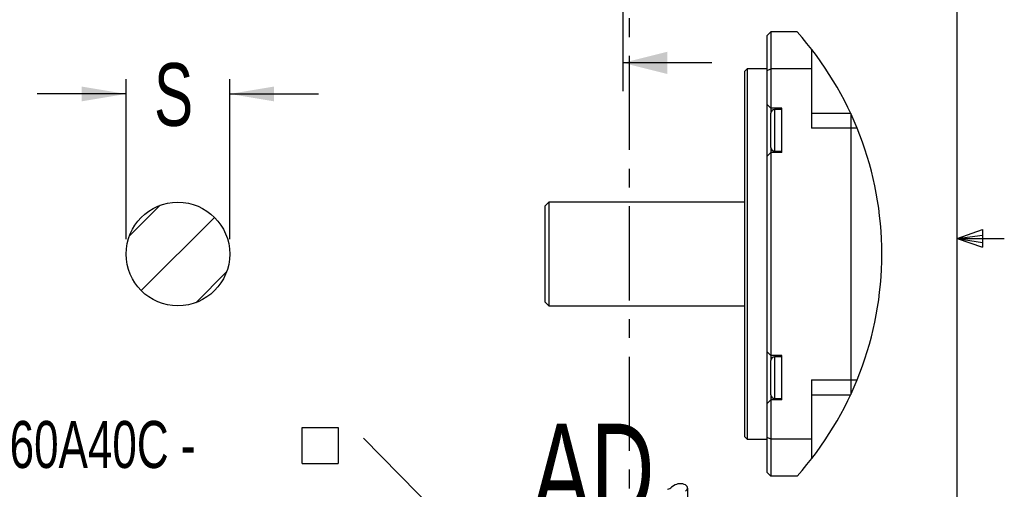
# Model space of a CAD drawing. Extents: x 11 to 421, y 5 to 275.
# Tile 17 of 18: x 353 to 419, y 123 to 155. Entities that reach past the tile are written whole.
import ezdxf
from ezdxf.enums import TextEntityAlignment as Align

# ---------------------------------------------------------------- set-up
doc = ezdxf.new("R2010")
doc.units = 0
doc.linetypes.add('CENTER', pattern=[10.16, 6.35, -1.27, 1.27, -1.27])
doc.layers.get('0').update_dxf_attribs({"linetype": 'CONTINUOUS'})
doc.dimstyles.new('SLDDIMSTYLE7', dxfattribs={"dimtxt": 4.233333, "dimasz": 3, "dimexe": 0, "dimexo": 0.0625, "dimgap": 1.058333, "dimtad": 0, "dimlfac": 2, "dimrnd": 1e-09, "dimzin": 12, "dimsah": 1, "dimcen": 0.09, "dimazin": 3, "dimtfac": 1, "dimtmove": 0, "dimatfit": 3})

# ---------------------------------------------------------------- blocks, each defined once
blk = doc.blocks.new('_D_14')
at = {"color": 7, "linetype": 'CONTINUOUS'}
for p, q in [((359.811, 139.979), (359.811, 150.786)), ((366.811, 139.979), (366.811, 150.786)), ((359.811, 149.786), (353.811, 149.786)), ((366.811, 149.786), (372.811, 149.786))]:
    blk.add_line(p, q, dxfattribs=at)
for points in [[(359.811, 149.786), (356.811, 150.286), (356.811, 149.286)], [(366.811, 149.786), (369.811, 149.286), (369.811, 150.286)]]:
    blk.add_solid(points, dxfattribs=at)
at = {"color": 7, "linetype": 'CONTINUOUS', "width": 0.7}
blk.add_text('S', height=4.233, rotation=360, dxfattribs=at).set_placement((361.699, 146.364, 12.208), align=Align.BOTTOM_LEFT)
blk = doc.blocks.new('SW_SYMBOL_MOD_BOX')
at = {"color": 0, "linetype": 'CONTINUOUS'}
for p, q in [((200, 200), (200, 800)), ((200, 800), (800, 800)), ((800, 800), (800, 200)), ((200, 200), (800, 200))]:
    blk.add_line(p, q, dxfattribs=at)
blk = doc.blocks.new('SW_NOTE_10')
at = {"color": 0, "linetype": 'CONTINUOUS'}
blk.add_line((-8.742, 8.873), (0, 0), dxfattribs=at)
blk.add_solid([(0, 0), (-1.749, 2.488), (-2.462, 1.786)], dxfattribs=at)
at = {"color": 0, "linetype": 'CONTINUOUS', "xscale": 0.0040555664, "yscale": 0.0040555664, "zscale": 0.0040555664}
for p in [(-38.167, 6.336), (-13.689, 6.336)]:
    blk.add_blockref('SW_SYMBOL_MOD_BOX', p, dxfattribs=at)
at = {"color": 0, "linetype": 'CONTINUOUS', "width": 0.7}
for s, p in [('CM2-', (-49.25, 5.896)), ('-60A40C -', (-33.627, 5.896))]:
    blk.add_text(s, height=3.175, dxfattribs=at).set_placement(p, align=Align.BOTTOM_LEFT)

msp = doc.modelspace()

# ---------------------------------------------------------------- linework, layer by layer
at = {"color": 7, "linetype": 'CONTINUOUS'}
for p, q in [((415.9568, 9.9587), (415.9568, 270.3087)), ((403.1089, 153.7295), (403.3589, 153.9795)), ((403.1089, 151.3759), (403.1089, 153.7295)), ((403.3589, 153.9795), (403.3589, 151.4795)), ((405.1295, 153.9795), (403.3589, 153.9795)), ((406.1089, 152.8065), (406.1089, 151.4795)), ((399.3714, 151.8849), (393.3714, 151.8849)), ((401.7589, 151.4795), (401.6089, 151.3295)), ((401.6089, 126.6295), (401.6089, 151.3295)), ((403.1089, 151.4795), (401.7589, 151.4795)), ((401.7589, 151.4795), (401.7589, 126.4795)), ((403.1089, 151.3759), (403.3589, 151.4795)), ((403.1089, 149.0795), (403.1089, 151.3759)), ((406.1089, 151.4795), (403.3589, 151.4795)), ((403.3589, 151.4795), (403.3589, 148.8295)), ((406.1089, 151.4795), (406.1089, 147.4795)), ((403.1089, 149.0795), (403.3589, 148.8295)), ((403.1089, 145.5795), (403.1089, 149.0795)), ((404.1089, 148.8295), (403.3589, 148.8295)), ((403.3589, 148.8295), (403.3589, 148.4795)), ((403.3589, 146.1795), (403.3589, 148.4795)), ((404.1089, 148.7295), (403.6089, 148.7295)), ((404.1089, 145.8295), (404.1089, 148.8295)), ((406.1089, 148.4795), (408.755, 148.4795)), ((408.7589, 148.471), (408.7589, 147.4795)), ((408.7589, 147.4795), (406.1089, 147.4795)), ((408.7589, 147.4795), (408.7589, 130.4795)), ((409.1916, 147.4795), (408.7589, 147.4795)), ((403.1089, 145.5795), (403.3589, 145.8295)), ((403.3589, 146.1795), (403.3589, 145.8295)), ((403.3589, 145.8295), (403.3589, 132.1295)), ((404.1089, 145.8295), (403.3589, 145.8295)), ((403.6089, 145.9295), (404.1089, 145.9295)), ((403.1089, 132.3795), (403.1089, 145.5795)), ((388.3589, 142.4795), (388.1089, 142.2295)), ((401.6089, 142.4795), (388.3589, 142.4795)), ((388.3589, 142.4795), (388.3589, 135.4795)), ((360.0249, 140.1831), (362.1078, 142.266)), ((388.1089, 135.7295), (388.1089, 142.2295)), ((360.8366, 136.5046), (365.7863, 141.4543)), ((415.9568, 140.0249), (417.6632, 140.6348)), ((417.6632, 140.6348), (417.6632, 139.4514)), ((415.9568, 140.0249), (417.6632, 140.2545)), ((415.9568, 140.0249), (419.1318, 140.0249)), ((415.9568, 140.0249), (417.6632, 139.4514)), ((415.9568, 140.0249), (417.6632, 139.7631)), ((364.515, 135.6929), (366.598, 137.7759)), ((388.1089, 135.7295), (388.3589, 135.4795)), ((388.3589, 135.4795), (401.6089, 135.4795)), ((403.1089, 132.3795), (403.3589, 132.1295)), ((403.1089, 128.8795), (403.1089, 132.3795)), ((404.1089, 132.1295), (403.3589, 132.1295)), ((403.3589, 132.1295), (403.3589, 131.7795)), ((403.3589, 129.4795), (403.3589, 131.7795)), ((404.1089, 132.0295), (403.6089, 132.0295)), ((404.1089, 129.1295), (404.1089, 132.1295)), ((406.1089, 130.4795), (408.7589, 130.4795)), ((406.1089, 130.4795), (406.1089, 126.4795)), ((408.7589, 130.4795), (408.7589, 129.4879)), ((408.7589, 130.4795), (409.1916, 130.4795)), ((403.3589, 129.1295), (403.1089, 128.8795)), ((403.3589, 129.4795), (403.3589, 129.1295)), ((403.3589, 129.1295), (403.3589, 126.4795)), ((404.1089, 129.1295), (403.3589, 129.1295)), ((403.6089, 129.2295), (404.1089, 129.2295)), ((406.1089, 129.4795), (408.755, 129.4795)), ((403.1089, 126.583), (403.1089, 128.8795)), ((401.6089, 126.6295), (401.7589, 126.4795)), ((401.7589, 126.4795), (403.1089, 126.4795)), ((403.3589, 126.4795), (403.1089, 126.583)), ((403.1089, 124.2295), (403.1089, 126.583)), ((406.1089, 126.4795), (403.3589, 126.4795)), ((403.3589, 126.4795), (403.3589, 123.9795)), ((406.1089, 126.4795), (406.1089, 125.1524)), ((403.3589, 123.9795), (403.1089, 124.2295)), ((405.1295, 123.9795), (403.3589, 123.9795)), ((396.891, 123.3832), (396.6553, 123.2471)), ((397.7445, 121.4174), (397.7445, 123.1791))]:
    msp.add_line(p, q, dxfattribs=at)
at = {"color": 7, "linetype": 'CENTER'}
for p, q in [((393.3714, 196.9635), (393.3714, 149.8849)), ((393.7934, 162.5188), (393.7934, 115.4401))]:
    msp.add_line(p, q, dxfattribs=at)
at = {"color": 8, "linetype": 'CONTINUOUS'}
for p, q in [((403.6089, 148.7295), (403.6089, 145.9295)), ((403.6089, 132.0295), (403.6089, 129.2295))]:
    msp.add_line(p, q, dxfattribs=at)
at = {"color": 7, "linetype": 'CONTINUOUS', "flags": 128}
msp.add_lwpolyline([(397.5981, 122.975), (397.6679, 123.0255), (397.7164, 123.0837), (397.7414, 123.1468), (397.7414, 123.2114), (397.7164, 123.2744), (397.6679, 123.3326), (397.5981, 123.3832), (397.5105, 123.4235), (397.4096, 123.4515), (397.3005, 123.4659), (397.1885, 123.4659), (397.0794, 123.4515), (396.9785, 123.4235), (396.891, 123.3832)], dxfattribs=at)
at = {"color": 7, "linetype": 'CONTINUOUS'}
msp.add_circle((363.3114, 138.9795), 3.5, dxfattribs=at)
for centre, radius, start, end in [((388.3589, 138.9795), 22.5, 0.000004, 41.810304), ((403.6089, 148.4795), 0.25, 90.000303, 179.999697), ((403.6089, 146.1795), 0.25, 180.00041, 269.999697), ((388.3589, 138.9795), 22.5, 318.189699, 359.999992), ((403.6089, 131.7795), 0.25, 90.000303, 179.99959), ((403.6089, 129.4795), 0.25, 180.000303, 269.999697), ((396.218, 123.6952), 0.6261, 285.698431, 314.296192)]:
    msp.add_arc(centre, radius, start, end, dxfattribs=at)
msp.add_solid([(393.3714, 151.8849), (396.3714, 151.1349), (396.3714, 152.6349)], dxfattribs=at)

# ---------------------------------------------------------------- block references
msp.add_blockref('SW_NOTE_10', (384.5822, 117.6826), dxfattribs=at)

# ---------------------------------------------------------------- texts
at = {"color": 7, "linetype": 'CONTINUOUS', "width": 0.7}
msp.add_text('AD', height=6.35, dxfattribs=at).set_placement((387.2357, 127.524), align=Align.TOP_LEFT)

# ---------------------------------------------------------------- dimensions: what is measured, and where the dimension line sits
at = {"color": 7, "linetype": 'CONTINUOUS'}
dim = msp.add_linear_dim(base=(366.8114, 149.7858), p1=(359.8114, 138.9795), p2=(366.8114, 138.9795), text='S', dimstyle='SLDDIMSTYLE7', dxfattribs=at)
dim.commit()
dim.dimension.update_dxf_attribs({"geometry": '_D_14', "text_midpoint": (363.1654, 149.7858), "dimtype": 160})

doc.saveas('drawing.dxf')
